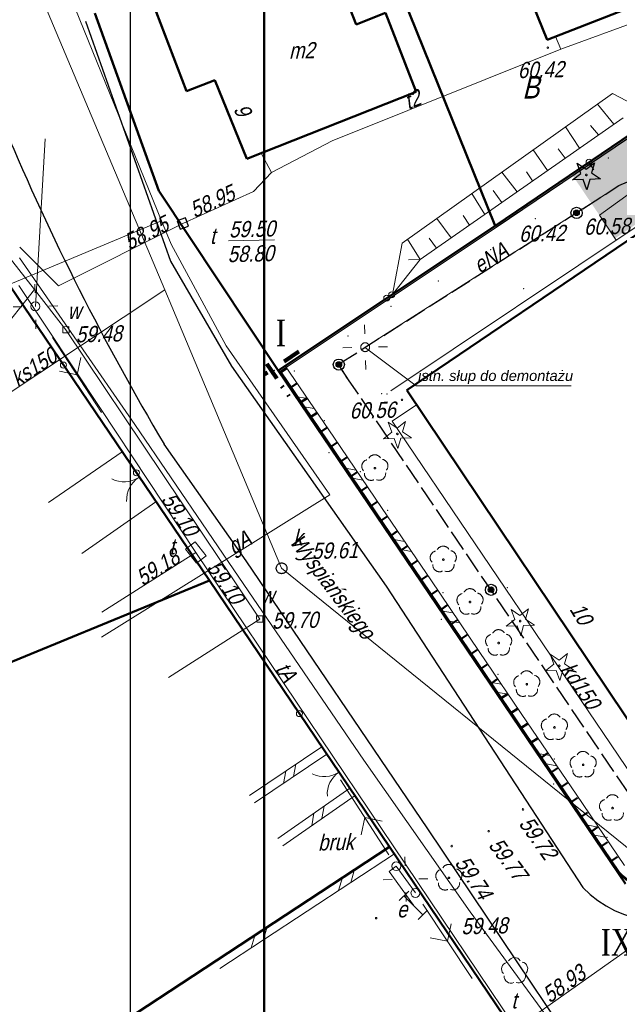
# Model space of a CAD drawing. Header units: metres. Extents: x 5515009 to 5515176, y 5844635 to 5844761.
# Tile 3 of 10: x 5515065 to 5515098, y 5844664 to 5844719. Entities that reach past the tile are written whole.
import ezdxf
from ezdxf.enums import TextEntityAlignment as Align

# ---------------------------------------------------------------- set-up
doc = ezdxf.new("R2010")
doc.units = ezdxf.units.M
doc.header["$LTSCALE"] = 1000
doc.header["$MEASUREMENT"] = 0
for name, pattern in [('0.5_0.5', [1, 0.5, -0.5]), ('1', [0]), ('ACAD_ISO02W100', [15, 12, -3]), ('BUD', [0]), ('DASHDOT', [1, 0.5, -0.25, 0, -0.25]), ('GDE', [0]), ('KOC', [2, 1.5, -0.5]), ('KOJ', [0]), ('KOU', [1.5, 1, -0.5]), ('UPE', [0]), ('UPG', [0]), ('UPK', [0]), ('UPT', [0]), ('UPW', [0]), ('WSN', [0]), ('WSQ', [1.75, 1.25, -0.5])]:
    doc.linetypes.add(name, pattern=pattern)
doc.layers.get('0').update_dxf_attribs({"color": 250, "linetype": 'CONTINUOUS', "lineweight": 30})
for name, color, linetype in [('!KZ_GRANICE', 40, '0.5_0.5'), ('!KZ_MAPA', 253, '0.5_0.5'), ('OŚWIETLENIE', 1, 'CONTINUOUS'), ('OŚWIETLENIE2', 1, 'CONTINUOUS'), ('tabelka', 7, 'CONTINUOUS')]:
    doc.layers.add(name, color=color, linetype=linetype)
doc.layers.add('!KZ_NAWIERZCHNIA JEZDNIA', color=254, linetype='CONTINUOUS', lineweight=20, transparency=0.6)
for name, color, linetype, lineweight in [('!KZ_OGRODZENIE MUROWANE', 92, 'OGRODZENIE2', 30), ('!KZ_OGRODZENIE Z PŁYT BETONOWYCH', 210, 'OGRODZENIE2', 30), ('_elektr sieć energet nN', 1, 'ACAD_ISO02W100', 30), ('EAD_T_1', 7, 'CONTINUOUS', 25), ('EAD_T_2', 7, 'CONTINUOUS', 25), ('EBU_L_1', 7, '1', 50), ('EBU_T_3', 7, 'CONTINUOUS', 18), ('EDZ_L_1', 30, 'GDE', 50), ('EUZ_T_1', 7, 'CONTINUOUS', 25), ('OŚW_PROJ', 2, 'CONTINUOUS', 35), ('point', 5, 'CONTINUOUS', 13), ('SDR_L_1', 7, '1', 25), ('SDR_R_L_1', 7, '1', 35), ('SDR_R_L_2', 7, '1', 18), ('SDR_T_3', 7, 'CONTINUOUS', 18), ('SZO_L_1', 7, '1', 18), ('SZO_R_L_1', 7, '1', 18), ('SZO_R_T_1', 7, 'CONTINUOUS', 18), ('SZO_T_1', 7, 'CONTINUOUS', 18), ('SZZ_T_2', 7, 'CONTINUOUS', 18), ('UEEA_T_2', 1, 'CONTINUOUS', 18), ('UEEA_T_3', 1, 'CONTINUOUS', 18), ('UEEN_L_1', 1, '1', 18), ('UEEN_R_L_1', 1, '1', 18), ('UEEN_R_T_2', 1, 'CONTINUOUS', 18), ('UEEN_T_7', 1, 'CONTINUOUS', 18), ('UGGN_L_1', 2, '1', 18), ('UGGN_T_2', 2, 'CONTINUOUS', 18), ('UKKA_T_3', 14, 'CONTINUOUS', 18), ('UKKD_R_L_1', 14, '1', 18), ('UKKD_R_T_2', 14, 'CONTINUOUS', 18), ('UKKS_L_1', 14, '1', 18), ('UKKS_R_T_2', 14, 'CONTINUOUS', 18), ('UTTA_R_T_3', 30, 'CONTINUOUS', 18), ('UTTA_T_3', 30, 'CONTINUOUS', 18), ('UTTM_L_1', 30, '1', 18), ('UTTM_R_L_1', 30, '1', 18), ('UTTM_R_T_2', 30, 'CONTINUOUS', 18), ('UTTM_R_T_6', 30, 'CONTINUOUS', 18), ('UTTM_T_2', 30, 'CONTINUOUS', 18), ('UTTM_T_6', 30, 'CONTINUOUS', 18), ('UWWA_T_2', 5, 'CONTINUOUS', 18), ('UWWA_T_3', 5, 'CONTINUOUS', 18), ('UWWO_L_1', 5, '1', 18), ('WUK_L_1', 15, '1', 18), ('WUK_R_T_1', 247, 'CONTINUOUS', 18), ('WUK_R_T_3', 247, 'CONTINUOUS', 18), ('WUK_T_1', 237, 'CONTINUOUS', 18), ('WUK_T_3', 247, 'CONTINUOUS', 18), ('zakres opracowania', 7, 'DASHDOT', 100)]:
    doc.layers.add(name, color=color, linetype=linetype, lineweight=lineweight)
doc.layers.add('!KZ_ZIELEŃ', color=82, linetype='CONTINUOUS', transparency=0.8)
doc.styles.get("Standard").update_dxf_attribs({"font": 'ARIALN.TTF', "width": 0.75})
doc.styles.add('Ukośny', font='ariali.ttf')
doc.linetypes.add('OGRODZENIE2', pattern='A,0.25,-0.1,[132,ltypeshp.shx,S=0.1,R=0,X=-0.1,Y=0],-0.1,1', length=1.45)

# ---------------------------------------------------------------- blocks, each defined once
blk = doc.blocks.new('GRANICE')
at = {"layer": 'EDZ_L_1', "linetype": 'GDE'}
for p, q in [((19.45, -33.12), (27.765, -53.697)), ((5.344, -41.791), (8.925, -51.731)), ((43.5, -43.03), (27.765, -53.697)), ((15.61, -61.79), (8.925, -51.731)), ((27.765, -53.697), (15.61, -61.79)), ((-0.492, -55.459), (11.759, -73.541)), ((15.61, -61.79), (35.05, -90.51)), ((-10.139, -82.529), (11.759, -73.541)), ((11.759, -73.541), (21.845, -88.432)), ((21.845, -88.432), (0.168, -102.666)), ((21.845, -88.432), (33.04, -104.977))]:
    blk.add_line(p, q, dxfattribs=at)
blk = doc.blocks.new('A$C77956BA5')
at = {"layer": 'OŚWIETLENIE', "linetype": 'Continuous'}
h = blk.add_hatch(color=256, dxfattribs=at)
edge = h.paths.add_edge_path()
edge.add_arc((0.483, 0.489), 0.239, 0, 360)
for centre, radius in [((0.482, 0.482), 0.482), ((0.483, 0.489), 0.239)]:
    blk.add_circle(centre, radius, dxfattribs=at)
blk = doc.blocks.new('BGB')
at = {"color": 253, "lineweight": 13}
for centre, start, end in [((-1.5, 0), 0.0006, 59.999), ((1.5, 0), 120.001, 179.9994)]:
    blk.add_arc(centre, 1.5, start, end, dxfattribs=at)
blk = doc.blocks.new('DLN')
for centre, start, end in [((0, 0.375), 30.1454, 149.8546), ((-0.357, 0.116), 102.1497, 221.8548), ((0.357, 0.116), 318.1452, 77.8503), ((-0.22, -0.303), 174.1535, 293.849), ((0.22, -0.303), 246.151, 5.8465)]:
    blk.add_arc(centre, 0.375, start, end)
blk = doc.blocks.new('DIN')
for p, q in [((-0.3012, 0.09375), (-0.4937, 0.6621)), ((-0.4937, 0.6621), (-0.0039, 0.31545)), ((-0.0039, 0.31545), (0.4771, 0.67415)), ((0.4771, 0.67415), (0.2988, 0.1012)), ((-0.78225, -0.26495), (-0.3012, 0.09375)), ((0.2988, 0.1012), (0.7886, -0.24545)), ((-0.18225, -0.2575), (-0.78225, -0.26495)), ((0.01025, -0.82585), (-0.18225, -0.2575)), ((0.1886, -0.2529), (0.01025, -0.82585)), ((0.7886, -0.24545), (0.1886, -0.2529))]:
    blk.add_line(p, q)
blk = doc.blocks.new('LAT')
at = {"color": 253, "lineweight": 13}
for p, q in [((0, 0.75), (0, 1.25)), ((-1.25, 0), (-0.75, 0)), ((0.75, 0), (1.25, 0)), ((0, -0.75), (0, -1.25))]:
    blk.add_line(p, q, dxfattribs=at)
blk = doc.blocks.new('SLS')
at = {"color": 253, "lineweight": 13}
blk.add_circle((0, 0), 0.25, dxfattribs=at)
blk = doc.blocks.new('STE')
at = {"color": 253, "lineweight": 13}
for p, q in [((-0.75, 0.375), (-0.75, -0.375)), ((-0.75, 0), (0.75, 0)), ((0.75, 0.375), (0.75, -0.375))]:
    blk.add_line(p, q, dxfattribs=at)
blk = doc.blocks.new('PNN')
at = {"color": 253, "lineweight": 13}
for p, q in [((3.25, 0), (2.5429, 0.7071)), ((0.75, 0), (5.75, 0)), ((3.25, 0), (2.5429, -0.7071))]:
    blk.add_line(p, q, dxfattribs=at)
blk = doc.blocks.new('ZAS')
at = {"color": 253, "lineweight": 13}
for p, q in [((0.175, 0.175), (-0.175, 0.175)), ((-0.175, 0.175), (-0.175, -0.175)), ((0.175, -0.175), (0.175, 0.175)), ((-0.175, -0.175), (0.175, -0.175))]:
    blk.add_line(p, q, dxfattribs=at)
blk = doc.blocks.new('WSU')
blk.add_circle((0, 0), 0.045)
blk = doc.blocks.new('MAPA')
at = {"color": 251}
for p, q in [((10.429, -53.251), (9.958, -53.419)), ((9.958, -53.419), (10.126, -53.89)), ((10.597, -53.722), (10.429, -53.251)), ((10.126, -53.89), (10.597, -53.722))]:
    blk.add_line(p, q, dxfattribs=at)
at = {"color": 251, "lineweight": 13}
for p, q in [((20.462, -59.737), (20.451, -59.237)), ((19.23, -60.515), (19.73, -60.504)), ((21.229, -60.469), (21.729, -60.458)), ((20.497, -61.236), (20.509, -61.736)), ((21.979, -65.249), (21.773, -64.686)), ((21.773, -64.686), (22.271, -65.021)), ((22.271, -65.021), (22.743, -64.651)), ((22.743, -64.651), (22.578, -65.228)), ((21.506, -65.619), (21.979, -65.249)), ((22.578, -65.228), (23.076, -65.563)), ((22.106, -65.598), (21.506, -65.619)), ((22.311, -66.161), (22.106, -65.598)), ((22.476, -65.585), (22.311, -66.161)), ((23.076, -65.563), (22.476, -65.585)), ((10.958, -71.369), (10.432, -71.779)), ((11.573, -72.157), (10.958, -71.369)), ((10.432, -71.779), (11.047, -72.567)), ((11.047, -72.567), (11.573, -72.157)), ((28.852, -75.723), (28.647, -75.159)), ((28.647, -75.159), (29.144, -75.495)), ((29.144, -75.495), (29.617, -75.125)), ((29.617, -75.125), (29.452, -75.702)), ((28.38, -76.093), (28.852, -75.723)), ((29.452, -75.702), (29.95, -76.037)), ((28.979, -76.072), (28.38, -76.093)), ((29.185, -76.635), (28.979, -76.072)), ((29.35, -76.058), (29.185, -76.635)), ((29.95, -76.037), (29.35, -76.058)), ((31.041, -78.223), (30.835, -77.659)), ((30.835, -77.659), (31.333, -77.995)), ((31.333, -77.995), (31.805, -77.625)), ((31.805, -77.625), (31.64, -78.202)), ((30.568, -78.593), (31.041, -78.223)), ((31.64, -78.202), (32.138, -78.537)), ((31.168, -78.572), (30.568, -78.593)), ((31.373, -79.135), (31.168, -78.572)), ((31.538, -78.558), (31.373, -79.135)), ((32.138, -78.537), (31.538, -78.558))]:
    blk.add_line(p, q, dxfattribs=at)
for centre, radius in [((32.86, -50.848), 0.045), ((20.48, -60.487), 0.25), ((22.282, -65.336), 0.045), ((21.026, -67.256), 0.045), ((24.855, -72.368), 0.045), ((26.35, -74.744), 0.045), ((29.156, -75.81), 0.045), ((27.954, -77.038), 0.045), ((31.344, -78.31), 0.045), ((29.527, -79.342), 0.045), ((31.073, -81.757), 0.045), ((32.682, -83.85), 0.045), ((34.328, -86.273), 0.045), ((25.166, -90.175), 0.045)]:
    blk.add_circle(centre, radius, dxfattribs=at)
at = {"color": 251}
blk.add_circle((15.804, -72.857), 0.3, dxfattribs=at)
at = {"color": 251, "lineweight": 13}
for centre, start, end in [((21.017, -66.881), 31.4684, 151.1776), ((20.667, -67.148), 103.4727, 223.1777), ((21.38, -67.131), 319.4682, 79.1732), ((20.813, -67.564), 175.4764, 295.1719), ((21.253, -67.554), 247.474, 7.1695), ((24.496, -72.261), 103.4727, 223.1777), ((24.846, -71.993), 31.4684, 151.1776), ((25.209, -72.244), 319.4682, 79.1732), ((24.642, -72.677), 175.4764, 295.1719), ((25.082, -72.667), 247.474, 7.1695), ((25.991, -74.637), 103.4727, 223.1777), ((26.342, -74.369), 31.4684, 151.1776), ((26.704, -74.62), 319.4682, 79.1732), ((26.137, -75.053), 175.4764, 295.1719), ((26.578, -75.043), 247.474, 7.1695), ((27.594, -76.93), 103.4727, 223.1777), ((27.945, -76.663), 31.4684, 151.1776), ((28.307, -76.914), 319.4682, 79.1732), ((27.74, -77.346), 175.4764, 295.1719), ((28.181, -77.336), 247.474, 7.1695), ((29.519, -78.967), 31.4684, 151.1776), ((29.168, -79.235), 103.4727, 223.1777), ((29.881, -79.218), 319.4682, 79.1732), ((29.314, -79.65), 175.4764, 295.1719), ((29.755, -79.64), 247.474, 7.1695), ((30.714, -81.649), 103.4727, 223.1777), ((31.065, -81.382), 31.4684, 151.1776), ((31.427, -81.633), 319.4682, 79.1732), ((30.86, -82.065), 175.4764, 295.1719), ((31.301, -82.055), 247.474, 7.1695), ((32.673, -83.475), 31.4684, 151.1776), ((32.323, -83.743), 103.4727, 223.1777), ((33.036, -83.726), 319.4682, 79.1732), ((32.469, -84.159), 175.4764, 295.1719), ((32.909, -84.149), 247.474, 7.1695), ((33.969, -86.165), 103.4727, 223.1777), ((34.32, -85.898), 31.4684, 151.1776), ((34.115, -86.581), 175.4764, 295.1719), ((34.556, -86.571), 247.474, 7.1695), ((24.807, -90.068), 103.4727, 223.1777), ((25.158, -89.801), 31.4684, 151.1776), ((25.52, -90.051), 319.4682, 79.1732), ((24.953, -90.484), 175.4764, 295.1719), ((25.394, -90.474), 247.474, 7.1695)]:
    blk.add_arc(centre, 0.375, start, end, dxfattribs=at)
at = {"layer": 'EBU_L_1', "color": 251, "linetype": 'BUD', "lineweight": 50}
for p, q in [((30.665, -43.287), (28.182, -37.103)), ((18.26, -37.992), (19.972, -42.424)), ((38.011, -40.417), (30.665, -43.287)), ((8.774, -41.732), (10.487, -46.164)), ((19.972, -42.424), (21.618, -41.786)), ((21.618, -41.786), (23.341, -46.207)), ((10.487, -46.164), (12.061, -45.553)), ((13.855, -49.947), (12.061, -45.553)), ((23.341, -46.207), (13.855, -49.947)), ((23.341, -46.207), (23.341, -46.207)), ((22.806, -62.893), (35.707, -54.163)), ((40.25, -88.887), (22.806, -62.893))]:
    blk.add_line(p, q, dxfattribs=at)
at = {"layer": 'EBU_L_1', "color": 251, "linetype": 'BUD'}
for p, q in [((22.806, -62.893), (35.707, -54.163)), ((40.25, -88.887), (22.806, -62.893))]:
    blk.add_line(p, q, dxfattribs=at)
at = {"layer": 'EDZ_L_1', "color": 251, "linetype": 'GDE'}
for p, q in [((19.45, -33.12), (27.765, -53.697)), ((5.344, -41.791), (8.925, -51.731)), ((43.5, -43.03), (27.765, -53.697)), ((15.61, -61.79), (8.925, -51.731)), ((27.765, -53.697), (15.61, -61.79)), ((-0.492, -55.459), (11.759, -73.541)), ((15.61, -61.79), (35.05, -90.51)), ((-10.139, -82.529), (11.759, -73.541)), ((11.759, -73.541), (21.845, -88.432)), ((21.845, -88.432), (0.168, -102.666)), ((21.845, -88.432), (33.04, -104.977))]:
    blk.add_line(p, q, dxfattribs=at)
at = {"layer": 'point', "color": 251}
for p in [(34.093, -49.901, 60.941), (34.093, -49.901, 60.941), (32.835, -51.578, 60.862), (32.835, -51.578, 60.862), (29.996, -53.303, 60.671), (29.996, -53.303, 60.671), (27.501, -55.032, 60.838), (27.501, -55.032, 60.838), (24.57, -56.788, 60.78), (24.57, -56.788, 60.78), (29.359, -57.208, 60.669), (29.359, -57.208, 60.669), (21.934, -58.206, 60.747), (21.934, -58.206, 60.747), (19.51, -59.861, 60.662), (19.51, -59.861, 60.662), (15.398, -61.78, 59.632), (15.398, -61.78, 59.632), (16.524, -61.815, 60.479), (16.524, -61.815, 60.479), (21.403, -63.087, 60.549), (21.403, -63.087, 60.549), (21.701, -63.1, 60.635), (21.701, -63.1, 60.635), (18.191, -64.601, 60.589), (18.191, -64.601, 60.589), (18.45, -66.395, 59.681), (18.45, -66.395, 59.681), (20.208, -67.453, 60.509), (20.208, -67.453, 60.509), (21.741, -69.619, 60.535), (21.741, -69.619, 60.535), (24.845, -74.217, 60.477), (24.845, -74.217, 60.477), (28.446, -73.935, 60.389), (28.446, -73.935, 60.389), (24.742, -75.713, 59.844), (24.742, -75.713, 59.844), (27.911, -78.795, 60.509), (27.911, -78.795, 60.509), (31.073, -83.519, 60.447), (31.073, -83.519, 60.447), (31.029, -84.932, 59.956), (31.029, -84.932, 59.956), (34.017, -87.905, 60.523), (34.017, -87.905, 60.523)]:
    blk.add_point(p, dxfattribs=at)
at = {"layer": 'SDR_L_1', "color": 251, "linetype": 'KOJ', "lineweight": 25}
for p, q in [((4.835, -42.243), (9.576, -55.667)), ((9.576, -55.667), (12.992, -61.54)), ((12.992, -61.54), (21.659, -73.852)), ((13.814, -72.433), (9.232, -65.917)), ((23.993, -87.432), (13.814, -72.433)), ((21.659, -73.852), (32.67, -90.712)), ((36.32, -105.792), (23.993, -87.432))]:
    blk.add_line(p, q, dxfattribs=at)
at = {"layer": 'SDR_L_1', "color": 251, "linetype": 'KOU', "lineweight": 18}
for p, q in [((35.737, -51.552), (33.592, -53.092)), ((33.592, -53.092), (34.535, -54.501))]:
    blk.add_line(p, q, dxfattribs=at)
at = {"layer": 'SDR_L_1', "color": 251, "linetype": 'KOC', "lineweight": 18}
for p, q in [((6.881, -66.342), (2.766, -69.168)), ((4.622, -72.025), (8.766, -69.129))]:
    blk.add_line(p, q, dxfattribs=at)
at = {"layer": 'SDR_L_1', "color": 251, "linetype": 'KOJ', "lineweight": 25}
for centre, radius, start, end in [((134.07, 8.209), 145.187, 202.89666, 210.70106), ((36.997, -86.628), 5.95, 223.3488, 306.9995)]:
    blk.add_arc(centre, radius, start, end, dxfattribs=at)
at = {"layer": 'SDR_R_L_1', "color": 251, "linetype": 'KOC', "lineweight": 18}
blk.add_line((21.917, -62.934), (36.121, -53.434), dxfattribs=at)
at = {"layer": 'SDR_R_L_2', "color": 251, "linetype": '1'}
for p, q in [((18.717, -65.52), (16.002, -61.524)), ((18.303, -65.801), (15.589, -61.805)), ((17.251, -63.362), (16.566, -63.244)), ((17.631, -63.922), (16.946, -63.803)), ((21.431, -69.515), (18.717, -65.52)), ((21.018, -69.796), (18.303, -65.801)), ((19.965, -67.358), (19.28, -67.239)), ((20.345, -67.917), (19.66, -67.799)), ((23.732, -73.792), (21.018, -69.796)), ((24.146, -73.511), (21.431, -69.515)), ((22.68, -71.353), (21.995, -71.235)), ((23.06, -71.913), (22.375, -71.794)), ((26.446, -77.787), (23.732, -73.792)), ((26.86, -77.506), (24.146, -73.511)), ((25.394, -75.349), (24.709, -75.23)), ((25.774, -75.908), (25.089, -75.789)), ((29.574, -81.502), (26.86, -77.506)), ((29.161, -81.783), (26.446, -77.787)), ((28.108, -79.344), (27.423, -79.225)), ((28.488, -79.903), (27.803, -79.785)), ((32.289, -85.497), (29.574, -81.502)), ((31.875, -85.778), (29.161, -81.783)), ((14.012, -85.571), (18.06, -82.837)), ((14.292, -85.986), (18.34, -83.252)), ((30.823, -83.339), (30.138, -83.221)), ((15.911, -84.892), (16.036, -84.204)), ((16.478, -84.509), (16.603, -83.822)), ((31.203, -83.899), (30.518, -83.78)), ((15.595, -87.967), (19.631, -85.163)), ((15.88, -88.378), (19.917, -85.574)), ((34.589, -89.773), (31.875, -85.778)), ((35.003, -89.492), (32.289, -85.497)), ((18.06, -86.864), (18.178, -86.173)), ((17.495, -87.256), (17.613, -86.565)), ((33.537, -87.335), (32.852, -87.216)), ((33.917, -87.894), (33.232, -87.776)), ((21.843, -88.42), (16.955, -91.623)), ((22.117, -88.838), (17.23, -92.041)), ((19.888, -89.701), (19.673, -90.44)), ((19.204, -90.149), (18.989, -90.888)), ((35.177, -90.273), (34.637, -89.825)), ((16.955, -91.623), (12.068, -94.827)), ((17.23, -92.041), (12.342, -95.245)), ((15.001, -92.905), (14.786, -93.643)), ((14.316, -93.353), (14.102, -94.092))]:
    blk.add_line(p, q, dxfattribs=at)
at = {"layer": 'SZO_L_1', "color": 251, "linetype": '1'}
for p, q in [((33.011, -50.141), (38.256, -46.586)), ((27.765, -53.697), (33.011, -50.141)), ((21.687, -57.743), (27.765, -53.697)), ((-0.492, -55.459), (3.592, -61.487)), ((15.609, -61.789), (21.687, -57.743)), ((3.592, -61.487), (7.675, -67.514)), ((7.675, -67.514), (11.759, -73.541)), ((11.759, -73.541), (16.802, -80.986)), ((16.802, -80.986), (21.845, -88.432))]:
    blk.add_line(p, q, dxfattribs=at)
for centre in [(33.011, -50.141), (21.687, -57.743), (3.592, -61.487), (7.675, -67.514), (16.802, -80.986)]:
    blk.add_circle(centre, 0.17, dxfattribs=at)
at = {"layer": 'SZO_R_L_1', "color": 251, "linetype": '1'}
for p, q in [((38.256, -46.586), (33.011, -50.141)), ((33.011, -50.141), (27.765, -53.697)), ((27.765, -53.697), (21.967, -57.556)), ((21.967, -57.556), (16.17, -61.416))]:
    blk.add_line(p, q, dxfattribs=at)
for centre in [(33.011, -50.141), (21.967, -57.556)]:
    blk.add_circle(centre, 0.17, dxfattribs=at)
at = {"layer": 'UEEN_L_1', "color": 251, "linetype": 'UPE', "lineweight": 18}
for p, q in [((2.566, -48.827), (2.022, -58.202)), ((22.22, -89.523), (21.817, -89.813)), ((21.817, -89.813), (23.181, -91.712))]:
    blk.add_line(p, q, dxfattribs=at)
at = {"layer": 'UEEN_L_1', "color": 251, "linetype": '1', "lineweight": 18}
blk.add_line((22.22, -89.523), (23.295, -91.019), dxfattribs=at)
at = {"layer": 'UEEN_R_L_1', "color": 251, "linetype": 'UPE', "lineweight": 18}
blk.add_line((34.724, -51.425), (20.48, -60.487), dxfattribs=at)
at = {"layer": 'UGGN_L_1', "color": 251, "linetype": 'UPG', "lineweight": 18}
for p, q in [((4.259, -41.566), (9.074, -53.418)), ((9.074, -53.418), (-7.639, -60.396)), ((9.074, -53.418), (9.614, -54.716)), ((9.614, -54.716), (12.696, -60.406)), ((12.696, -60.406), (18.51, -68.754)), ((18.51, -68.754), (5.72, -76.701))]:
    blk.add_line(p, q, dxfattribs=at)
at = {"layer": 'UKKD_R_L_1', "color": 251, "linetype": 'UPK', "lineweight": 18}
for p, q in [((32.994, -50.145), (33.274, -50.569)), ((23.355, -63.711), (21.996, -64.632)), ((21.996, -64.632), (41.735, -93.824))]:
    blk.add_line(p, q, dxfattribs=at)
at = {"layer": 'UKKS_L_1', "color": 251, "linetype": 'UPK', "lineweight": 18}
for p, q in [((9.273, -57.274), (-2.843, -28.547)), ((-0.825, -63.969), (9.273, -57.274)), ((9.665, -58.216), (9.273, -57.274)), ((15.804, -72.857), (9.665, -58.216)), ((41.735, -93.824), (15.804, -72.857))]:
    blk.add_line(p, q, dxfattribs=at)
at = {"layer": 'UTTM_L_1', "color": 251, "linetype": 'UPT', "lineweight": 18}
for p, q in [((7.586, -64.805), (1.14, -55.492)), ((1.095, -57.033), (5.665, -63.919)), ((5.665, -63.919), (11.002, -71.968)), ((13.694, -73.756), (7.586, -64.805)), ((11.002, -71.968), (15.218, -78.242)), ((20.403, -83.594), (13.694, -73.756)), ((15.218, -78.242), (16.637, -80.35)), ((16.637, -80.35), (28.932, -98.6)), ((26.35, -92.069), (20.403, -83.594)), ((28.932, -98.6), (44.334, -87.722)), ((34.209, -102.77), (26.35, -92.069))]:
    blk.add_line(p, q, dxfattribs=at)
at = {"layer": 'UTTM_R_L_1', "color": 251, "linetype": 'UPT', "lineweight": 18}
for p, q in [((41.574, -40.075), (31.428, -43.82)), ((31.428, -43.82), (31.141, -43.106)), ((31.428, -43.82), (18.633, -48.936)), ((18.633, -48.936), (15.243, -50.715)), ((15.243, -50.715), (14.658, -49.628)), ((15.243, -50.715), (14.237, -51.779)), ((14.237, -51.779), (10.277, -53.57)), ((10.277, -53.57), (3.316, -57.052)), ((3.316, -57.052), (1.145, -54.882)), ((11.002, -71.968), (5.748, -75.32))]:
    blk.add_line(p, q, dxfattribs=at)
at = {"layer": 'UWWO_L_1', "color": 251, "linetype": 'UPW', "lineweight": 18}
for p, q in [((0.559, -55.455), (1.971, -57.263)), ((1.971, -57.263), (-2.005, -62.266)), ((1.971, -57.263), (3.733, -59.513)), ((3.733, -59.513), (14.579, -75.696)), ((14.579, -75.696), (9.474, -78.975))]:
    blk.add_line(p, q, dxfattribs=at)
at = {"layer": 'WUK_L_1', "color": 251, "linetype": 'WSQ', "lineweight": 18}
for p, q in [((34.315, -46.294), (22.546, -54.667)), ((36.796, -47.577), (34.315, -46.294)), ((23.567, -55.574), (34.917, -47.65)), ((22.546, -54.667), (22.012, -57.53)), ((22.012, -57.53), (23.567, -55.574)), ((33.04, -104.977), (22.725, -89.732))]:
    blk.add_line(p, q, dxfattribs=at)
at = {"layer": 'WUK_L_1', "color": 251, "linetype": 'WSN', "lineweight": 18}
for p, q in [((34.395, -48.012), (33.479, -46.883)), ((31.698, -48.155), (32.476, -49.357)), ((33.548, -48.602), (33.097, -48.092)), ((30.684, -50.609), (29.887, -49.447)), ((31.678, -49.915), (31.286, -49.394)), ((29.847, -51.188), (29.515, -50.676)), ((28.991, -51.788), (28.135, -50.687)), ((28.125, -52.398), (27.639, -51.719)), ((27.17, -53.06), (26.453, -51.887)), ((25.299, -54.364), (24.484, -53.282)), ((26.313, -53.66), (25.971, -53.118)), ((23.567, -55.574), (22.851, -54.45)), ((24.463, -54.953), (24.07, -54.392)), ((23.567, -55.574), (22.897, -55.59))]:
    blk.add_line(p, q, dxfattribs=at)
at = {"color": 251, "lineweight": 13, "rotation": 1.322970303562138}
blk.add_blockref('DIN', (32.86, -50.848), dxfattribs=at)
at = {"layer": 'SZO_R_T_1', "color": 251, "rotation": 124.1130512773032}
blk.add_blockref('BGB', (19.018, -84.256), dxfattribs=at)
at = {"layer": 'SZO_T_1', "color": 251, "rotation": 123.3230715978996}
blk.add_blockref('BGB', (7.805, -67.771), dxfattribs=at)
at = {"layer": 'SZZ_T_2', "color": 251, "rotation": 1.322970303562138}
blk.add_blockref('DLN', (28.847, -95.382), dxfattribs=at)
at = {"layer": 'UEEA_T_2', "color": 251}
for name, p, rotation in [('LAT', (2.022, -58.202), 1.322970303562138), ('SLS', (2.022, -58.202), 1.322970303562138), ('LAT', (22.737, -90.252), 1.322970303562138), ('SLS', (22.22, -89.523), 1.322970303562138), ('SLS', (23.295, -91.019), 1.322970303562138), ('STE', (23.181, -91.712), 315.0730954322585)]:
    blk.add_blockref(name, p, dxfattribs=dict(at, rotation=rotation))
at = {"layer": 'UEEN_T_7', "color": 251}
for p, rotation in [((2.578, -59.32), 303.1430703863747), ((22.22, -89.523), 122.8330738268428), ((23.295, -91.019), 303.6030699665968)]:
    blk.add_blockref('PNN', p, dxfattribs=dict(at, rotation=rotation))
at = {"layer": 'UWWA_T_2', "color": 251, "rotation": 1.322970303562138}
for p in [(3.733, -59.513), (14.579, -75.696)]:
    blk.add_blockref('ZAS', p, dxfattribs=at)
at = {"layer": 'WUK_R_T_1', "color": 251, "rotation": 1.322970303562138}
blk.add_blockref('WSU', (22.538, -63.43), dxfattribs=at)
at = {"layer": 'WUK_T_1', "color": 251, "rotation": 1.322970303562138}
for p in [(30.705, -43.726), (29.309, -86.349), (27.396, -87.563), (25.325, -88.401), (21.097, -92.43)]:
    blk.add_blockref('WSU', p, dxfattribs=at)
at = {"layer": 'EAD_T_1', "color": 251, "oblique": 15}
for s, rotation, p in [('9', 297.7131, (13.216, -47.421)), ('10', 301.8531, (32.192, -75.63))]:
    blk.add_text(s, height=0.9, rotation=rotation, dxfattribs=at).set_placement(p, align=Align.CENTER)
at = {"layer": 'EAD_T_2', "color": 251, "oblique": 15}
blk.add_text('Wyspiańskiego', height=0.9, rotation=307.0731, dxfattribs=at).set_placement((18.569, -73.935), align=Align.MIDDLE)
at = {"layer": 'EBU_T_3', "color": 251, "oblique": 15}
blk.add_text('m2', height=0.9, rotation=1.323, dxfattribs=at).set_placement((16.925, -43.875), align=Align.MIDDLE)
at = {"layer": 'EUZ_T_1', "color": 251, "oblique": 15}
blk.add_text('B', height=1.25, rotation=1.323, dxfattribs=at).set_placement((29.736, -45.949), align=Align.MIDDLE)
at = {"layer": 'SDR_T_3', "color": 251, "oblique": 15}
blk.add_text('bruk', height=0.9, rotation=1.323, dxfattribs=at).set_placement((18.838, -88.161), align=Align.MIDDLE)
at = {"layer": 'UEEA_T_3', "color": 251, "oblique": 15}
blk.add_text('e', height=0.9, rotation=1.323, dxfattribs=at).set_placement((22.267, -92.393))
at = {"layer": 'UEEN_R_T_2', "color": 251, "oblique": 15}
blk.add_text('eNA', height=0.9, rotation=31.4728, dxfattribs=at).set_placement((27.735, -55.868), align=Align.CENTER)
at = {"layer": 'UGGN_T_2', "color": 251, "oblique": 15}
blk.add_text('gA', height=0.9, rotation=30.2328, dxfattribs=at).set_placement((12.658, -71.34), align=Align.TOP_LEFT)
at = {"layer": 'UKKA_T_3', "color": 251, "oblique": 15}
for s, p in [('k', (16.434, -70.692)), ('59.61', (17.482, -71.438))]:
    blk.add_text(s, height=0.9, rotation=1.323, dxfattribs=at).set_placement(p, align=Align.TOP_LEFT)
at = {"layer": 'UKKD_R_T_2', "color": 251, "oblique": 15}
blk.add_text('kd150', height=0.9, rotation=304.0631, dxfattribs=at).set_placement((32.165, -79.671), align=Align.CENTER)
at = {"layer": 'UKKS_R_T_2', "color": 251, "oblique": 15}
blk.add_text('ks150', height=0.9, rotation=33.5228, dxfattribs=at).set_placement((2.18, -61.979), align=Align.CENTER)
at = {"layer": 'UTTA_R_T_3', "color": 251, "oblique": 15}
for s, p in [('%%U59.50', (12.866, -54.351)), ('t', (11.794, -54.716)), ('t', (9.525, -72.082))]:
    blk.add_text(s, height=0.9, rotation=1.323, dxfattribs=at).set_placement(p)
blk.add_text('58.80', height=0.9, rotation=1.323, dxfattribs=at).set_placement((12.767, -54.833), align=Align.TOP_LEFT)
at = {"layer": 'UTTA_T_3', "color": 251, "oblique": 15}
blk.add_text('t', height=0.9, rotation=1.323, dxfattribs=at).set_placement((28.645, -96.587), align=Align.TOP_LEFT)
at = {"layer": 'UTTM_R_T_2', "color": 251, "oblique": 15}
blk.add_text('t2', height=0.9, rotation=21.3629, dxfattribs=at).set_placement((23.28, -47.049), align=Align.CENTER)
at = {"layer": 'UTTM_R_T_6', "color": 251, "oblique": 15}
for s, rotation, p in [('58.95', 24.3928, (10.921, -53.275)), ('59.10', 303.9031, (11.572, -72.815))]:
    blk.add_text(s, height=0.9, rotation=rotation, dxfattribs=at).set_placement(p)
for s, rotation, p in [('58.95', 26.5928, (9.575, -53.917)), ('59.10', 303.5531, (10.453, -71.151)), ('59.18', 32.5328, (10.194, -72.487))]:
    blk.add_text(s, height=0.9, rotation=rotation, dxfattribs=at).set_placement(p, align=Align.RIGHT)
at = {"layer": 'UTTM_T_2', "color": 251, "oblique": 15}
blk.add_text('tA', height=0.9, rotation=304.7031, dxfattribs=at).set_placement((16.153, -77.991), align=Align.TOP_LEFT)
at = {"layer": 'UTTM_T_6', "color": 251, "oblique": 15}
for s, rotation, p in [('59.48', 1.323, (25.849, -92.44)), ('58.93', 35.0428, (30.283, -96.479))]:
    blk.add_text(s, height=0.9, rotation=rotation, dxfattribs=at).set_placement(p, align=Align.TOP_LEFT)
at = {"layer": 'UWWA_T_3', "color": 251, "oblique": 15}
for s, p in [('w', (3.809, -58.021)), ('59.48', (4.269, -59.321)), ('w', (14.618, -73.925)), ('59.70', (15.251, -75.341))]:
    blk.add_text(s, height=0.9, rotation=1.323, dxfattribs=at).set_placement(p, align=Align.TOP_LEFT)
at = {"layer": 'WUK_R_T_3', "color": 251, "oblique": 15}
for s, p in [('60.58', (32.728, -54.202)), ('60.56', (19.612, -64.488))]:
    blk.add_text(s, height=0.9, rotation=1.323, dxfattribs=at).set_placement(p)
at = {"layer": 'WUK_T_3', "color": 251, "oblique": 15}
for s, rotation, p in [('60.42', 1.323, (29.024, -45.436)), ('60.42', 1.323, (29.096, -54.596)), ('59.72', 305.2831, (29.047, -87.145)), ('59.77', 306.5031, (27.345, -88.355)), ('59.74', 303.4931, (25.467, -89.328))]:
    blk.add_text(s, height=0.9, rotation=rotation, dxfattribs=at).set_placement(p)

msp = doc.modelspace()

# ---------------------------------------------------------------- hatches: boundary and pattern name
at = {"layer": '!KZ_NAWIERZCHNIA JEZDNIA', "linetype": '0.5_0.5', "ltscale": 100}
h = msp.add_hatch(color=256, dxfattribs=at)
h.dxf.hatch_style = 1
edge = h.paths.add_edge_path()
edge.add_line((5515060.668, 5844717.163), (5515071.856, 5844700.585))
edge = h.paths.add_edge_path()
edge.add_line((5515127.387, 5844696.652), (5515116.484, 5844712.808))
edge.add_arc((5515117.744, 5844714.02), 1.748, 223.8672, 223.8743, ccw=False)
edge.add_line((5515116.484, 5844712.809), (5515114.526, 5844715.71))
edge.add_line((5515114.526, 5844715.71), (5515109.967, 5844712.633))
edge.add_line((5515109.967, 5844712.633), (5515125.352, 5844689.836))
edge.add_line((5515125.352, 5844689.836), (5515129.911, 5844692.913))
edge.add_line((5515129.911, 5844692.913), (5515127.392, 5844696.645))
edge.add_arc((5515128.221, 5844697.204), 1, 213.5171, 214.013, ccw=False)
at = {"layer": '!KZ_ZIELEŃ'}
h = msp.add_hatch(color=256, dxfattribs=at)
h.dxf.hatch_style = 1
h.paths.add_polyline_path([(5515112.788, 5844687.996), (5515118.129, 5844691.6), (5515112.049, 5844700.61), (5515106.941, 5844708.178), (5515110.257, 5844710.416), (5515110.536, 5844710.701), (5515110.666, 5844711.597), (5515109.967, 5844712.633), (5515114.526, 5844715.71), (5515116.484, 5844712.809), (5515117.122, 5844712.386), (5515117.872, 5844712.539), (5515121.188, 5844714.777), (5515120.841, 5844715.758), (5515120.496, 5844716.696), (5515111.123, 5844717.704), (5515107.081, 5844718.138), (5515098.5, 5844712.323), (5515095.618, 5844710.37), (5515098.047, 5844706.771), (5515099.421, 5844707.701), (5515099.491, 5844707.596), (5515099.643, 5844707.372), (5515099.95, 5844706.92), (5515100.234, 5844706.502)])
h.paths.add_polyline_path([(5515116.433, 5844683.544), (5515113.756, 5844687.417), (5515113.756, 5844687.417)])

# ---------------------------------------------------------------- linework, layer by layer
at = {"layer": '!KZ_OGRODZENIE MUROWANE', "color": 7, "linetype": 'Continuous', "lineweight": 50, "ltscale": 0.0025}
for p, q in [((5515079.345, 5844699.266), (5515079.685, 5844699.494)), ((5515079.906, 5844698.438), (5515080.246, 5844698.666)), ((5515080.467, 5844697.61), (5515080.807, 5844697.838)), ((5515081.027, 5844696.782), (5515081.367, 5844697.01)), ((5515081.588, 5844695.954), (5515081.928, 5844696.182)), ((5515082.148, 5844695.126), (5515082.488, 5844695.353)), ((5515082.709, 5844694.298), (5515083.049, 5844694.525)), ((5515083.269, 5844693.47), (5515083.609, 5844693.697)), ((5515083.83, 5844692.641), (5515084.17, 5844692.869)), ((5515084.39, 5844691.813), (5515084.73, 5844692.041)), ((5515084.951, 5844690.985), (5515085.291, 5844691.213)), ((5515085.512, 5844690.157), (5515085.852, 5844690.385)), ((5515086.072, 5844689.329), (5515086.412, 5844689.557)), ((5515086.633, 5844688.501), (5515086.973, 5844688.729)), ((5515087.193, 5844687.673), (5515087.533, 5844687.9)), ((5515087.754, 5844686.845), (5515088.094, 5844687.072)), ((5515088.314, 5844686.017), (5515088.654, 5844686.244)), ((5515088.875, 5844685.188), (5515089.215, 5844685.416)), ((5515089.436, 5844684.36), (5515089.776, 5844684.588)), ((5515089.996, 5844683.532), (5515090.336, 5844683.76)), ((5515090.557, 5844682.704), (5515090.897, 5844682.932)), ((5515091.117, 5844681.876), (5515091.457, 5844682.104)), ((5515091.678, 5844681.048), (5515092.018, 5844681.276)), ((5515092.238, 5844680.22), (5515092.578, 5844680.447)), ((5515092.799, 5844679.392), (5515093.139, 5844679.619)), ((5515093.359, 5844678.563), (5515093.699, 5844678.791)), ((5515093.92, 5844677.735), (5515094.26, 5844677.963)), ((5515094.481, 5844676.907), (5515094.821, 5844677.135)), ((5515095.041, 5844676.079), (5515095.381, 5844676.307)), ((5515095.602, 5844675.251), (5515095.942, 5844675.479)), ((5515096.162, 5844674.423), (5515096.502, 5844674.651)), ((5515096.723, 5844673.595), (5515097.063, 5844673.822)), ((5515097.283, 5844672.767), (5515097.623, 5844672.994)), ((5515097.844, 5844671.939), (5515098.184, 5844672.166))]:
    msp.add_line(p, q, dxfattribs=at)
msp.add_lwpolyline([(5515098.284, 5844671.289), (5515079.299, 5844699.334)], dxfattribs=at)
msp.add_lwpolyline([(5515103.771, 5844672.372), (5515101.738, 5844671.022, -0.201234), (5515099.459, 5844670.587), (5515099.048, 5844670.719, -0.146519), (5515098.284, 5844671.289)], format="xyb", dxfattribs=at)
at = {"layer": '!KZ_OGRODZENIE Z PŁYT BETONOWYCH', "ltscale": 0.0015}
for p, q in [((5515091.401, 5844707.391), (5515101.893, 5844714.501)), ((5515079.299, 5844699.334), (5515091.4, 5844707.39))]:
    msp.add_line(p, q, dxfattribs=at)
msp.add_lwpolyline([(5515070.906, 5844655.594), (5515175.906, 5844655.594), (5515175.906, 5844729.844), (5515070.906, 5844729.844)], close=True)
at = {"layer": '_elektr sieć energet nN', "color": 0, "linetype": 'ByBlock', "lineweight": 13}
for p, q in [((5515084.083, 5844700.639), (5515086.908, 5844698.531)), ((5515086.908, 5844698.531), (5515095.597, 5844698.531))]:
    msp.add_line(p, q, dxfattribs=at)
at = {"layer": '_elektr sieć energet nN', "color": 1, "ltscale": 0.0001}
for points in [[(5515096.234, 5844708.425), (5515098.264, 5844709.722), (5515100.133, 5844710.542), (5515102.672, 5844711.652), (5515103.758, 5844712.026)], [(5515082.574, 5844699.732), (5515095.987, 5844708.268)], [(5515099.668, 5844674.462), (5515082.635, 5844699.595)], [(5515083.065, 5844698.96), (5515082.635, 5844699.595)]]:
    msp.add_lwpolyline(points, dxfattribs=at)
at = {"layer": 'tabelka', "lineweight": 50}
msp.add_line((5515078.406, 5844728.094), (5515078.406, 5844657.344), dxfattribs=at)
at = {"layer": 'zakres opracowania', "ltscale": 0.002}
for points in [[(5515080.351, 5844700.434), (5515078.45, 5844699.172)], [(5515078.564, 5844699.752), (5515079.792, 5844697.938)]]:
    msp.add_lwpolyline(points, dxfattribs=at)

# ---------------------------------------------------------------- block references
at = {"layer": '!KZ_GRANICE', "linetype": 'Continuous'}
msp.add_blockref('GRANICE', (5515063.58, 5844761.17), dxfattribs=at)
at = {"layer": '!KZ_MAPA', "linetype": 'Continuous'}
msp.add_blockref('MAPA', (5515063.58, 5844761.17), dxfattribs=at)
at = {"layer": 'OŚWIETLENIE2', "xscale": 0.648, "yscale": 0.648, "zscale": 0.648}
for p in [(5515095.577, 5844707.886), (5515082.275, 5844699.397), (5515090.791, 5844686.796)]:
    msp.add_blockref('A$C77956BA5', p, dxfattribs=at)

# ---------------------------------------------------------------- texts
at = {"layer": 'OŚW_PROJ', "color": 0, "linetype": 'Continuous', "lineweight": 15, "insert": (5515087.025, 5844699.383), "char_height": 0.58806, "width": 38.91406, "attachment_point": 1, "style": 'Ukośny'}
msp.add_mtext('istn. słup do demontażu', dxfattribs=at)
at = {"layer": 'zakres opracowania', "char_height": 1.5, "width": 2.00683, "attachment_point": 1}
for s, insert in [('{\\fTimes New Roman|b0|i0|c238|p34;I}', (5515079.058, 5844702.23)), ('{\\fTimes New Roman|b0|i0|c238|p34;IX}', (5515097.245, 5844668.139))]:
    msp.add_mtext(s, dxfattribs=dict(at, insert=insert))

doc.saveas('drawing.dxf')
